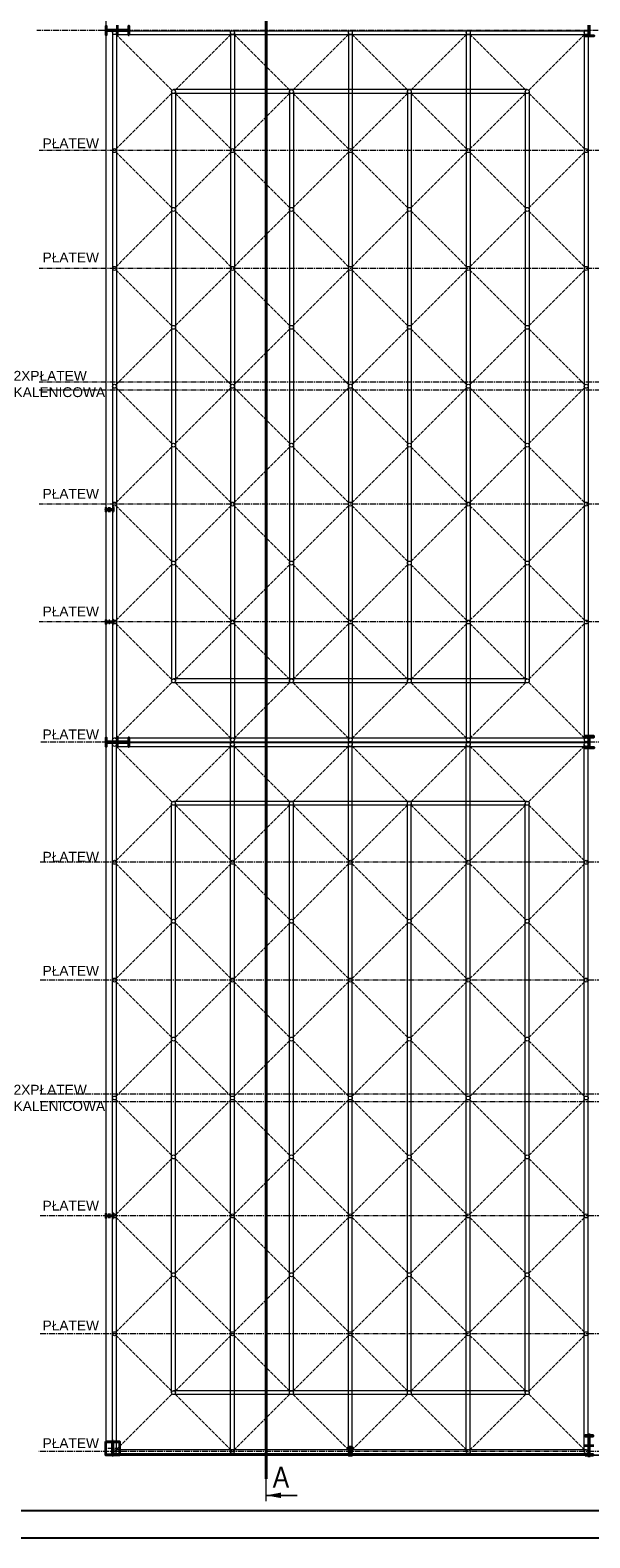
# Model space of a CAD drawing. Header units: millimetres. Extents: x -4725611 to 4745838, y -5478268 to 5501141.
# Tile 4 of 26: x 32282 to 33706, y -11276 to -7439. Entities that reach past the tile are written whole.
import ezdxf

# ---------------------------------------------------------------- set-up
doc = ezdxf.new("R2010")
doc.units = ezdxf.units.MM
doc.linetypes.add('ACAD_ISO02W100', pattern=[15, 12, -3])
doc.linetypes.add('CENTER2', pattern=[28.575, 19.05, -3.175, 3.175, -3.175])
for name, color, linetype, lineweight in [('_kh_elementy istniejące', 253, 'Continuous', 15), ('e-cad_cienkie', 80, 'Continuous', 13), ('e-cad_kontur', 2, 'Continuous', 35), ('e-cad_opisy', 7, 'Continuous', 13), ('e-cad_osie', 6, 'CENTER2', 9), ('e-cad_wypelnienia', 254, 'Continuous', 5), ('K- OPISY', 40, 'Continuous', 20), ('K-WIDOK', 140, 'Continuous', 15)]:
    doc.layers.add(name, color=color, linetype=linetype, lineweight=lineweight)
doc.styles.add('Arial', font='arial.ttf')
doc.styles.get("Standard").update_dxf_attribs({"font": 'arial.ttf'})
pattern_1 = [(135, (34496.65385, -24948.06253), (-0.1796051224, -0.1796051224), [])]

msp = doc.modelspace()

# ---------------------------------------------------------------- hatches: boundary and pattern name
at = {"layer": 'e-cad_kontur', "ltscale": 0.8}
h = msp.add_hatch(dxfattribs=at)
h.set_pattern_fill('ANSI31', color=256, scale=0.08, angle=90, style=0)
h.set_pattern_definition([(135, (34496.65385, -23150.56253), (-0.1796051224, -0.1796051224), [])])
edge = h.paths.add_edge_path()
edge.add_line((32493.78, -8664.22), (32493.78, -8654.22))
edge.add_line((32493.78, -8654.22), (32492.93, -8654.22))
edge.add_line((32492.93, -8654.22), (32492.93, -8657.74))
edge.add_arc((32491.73, -8657.74), 1.2, 270, 360, ccw=False)
edge.add_line((32491.73, -8658.94), (32475.83, -8658.94))
edge.add_arc((32475.83, -8657.74), 1.2, 180, 270, ccw=False)
edge.add_line((32474.63, -8657.74), (32474.63, -8654.22))
edge.add_line((32474.63, -8654.22), (32473.78, -8654.22))
edge.add_line((32473.78, -8654.22), (32473.78, -8664.22))
edge.add_line((32473.78, -8664.22), (32474.63, -8664.22))
edge.add_line((32474.63, -8664.22), (32474.63, -8660.7))
edge.add_arc((32475.83, -8660.7), 1.2, 90, 180, ccw=False)
edge.add_line((32475.83, -8659.5), (32491.73, -8659.5))
edge.add_arc((32491.73, -8660.7), 1.2, 360, 450, ccw=False)
edge.add_line((32492.93, -8660.7), (32492.93, -8664.22))
edge.add_line((32492.93, -8664.22), (32493.78, -8664.22))
h = msp.add_hatch(dxfattribs=at)
h.set_pattern_fill('ANSI31', color=256, scale=0.08, angle=90, style=0)
h.set_pattern_definition(pattern_1)
edge = h.paths.add_edge_path()
edge.add_line((32493.78, -10461.72), (32493.78, -10451.72))
edge.add_line((32493.78, -10451.72), (32492.93, -10451.72))
edge.add_line((32492.93, -10451.72), (32492.93, -10455.24))
edge.add_arc((32491.73, -10455.24), 1.2, 270, 360, ccw=False)
edge.add_line((32491.73, -10456.44), (32475.83, -10456.44))
edge.add_arc((32475.83, -10455.24), 1.2, 180, 270, ccw=False)
edge.add_line((32474.63, -10455.24), (32474.63, -10451.72))
edge.add_line((32474.63, -10451.72), (32473.78, -10451.72))
edge.add_line((32473.78, -10451.72), (32473.78, -10461.72))
edge.add_line((32473.78, -10461.72), (32474.63, -10461.72))
edge.add_line((32474.63, -10461.72), (32474.63, -10458.2))
edge.add_arc((32475.83, -10458.2), 1.2, 90, 180, ccw=False)
edge.add_line((32475.83, -10457), (32491.73, -10457))
edge.add_arc((32491.73, -10458.2), 1.2, 360, 450, ccw=False)
edge.add_line((32492.93, -10458.2), (32492.93, -10461.72))
edge.add_line((32492.93, -10461.72), (32493.78, -10461.72))
h = msp.add_hatch(dxfattribs=at)
h.set_pattern_fill('ANSI31', color=256, scale=0.08, angle=180, style=0)
h.set_pattern_definition([(225, (47587.62428, -3597.6082), (0.1796051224, -0.1796051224), [])])
edge = h.paths.add_edge_path()
edge.add_line((33101.28, -11065.88), (33091.28, -11065.88))
edge.add_line((33091.28, -11065.88), (33091.28, -11065.03))
edge.add_line((33091.28, -11065.03), (33094.8, -11065.03))
edge.add_arc((33094.8, -11063.83), 1.2, -90, 0)
edge.add_line((33096, -11063.83), (33096, -11047.93))
edge.add_arc((33094.8, -11047.93), 1.2, 0, 90)
edge.add_line((33094.8, -11046.73), (33091.28, -11046.73))
edge.add_line((33091.28, -11046.73), (33091.28, -11045.88))
edge.add_line((33091.28, -11045.88), (33101.28, -11045.88))
edge.add_line((33101.28, -11045.88), (33101.28, -11046.73))
edge.add_line((33101.28, -11046.73), (33097.76, -11046.73))
edge.add_arc((33097.76, -11047.93), 1.2, 90, 180)
edge.add_line((33096.56, -11047.93), (33096.56, -11063.83))
edge.add_arc((33097.76, -11063.83), 1.2, -180, -90)
edge.add_line((33097.76, -11065.03), (33101.28, -11065.03))
edge.add_line((33101.28, -11065.03), (33101.28, -11065.88))
at = {"layer": 'e-cad_opisy'}
h = msp.add_hatch(color=256, dxfattribs=at)
h.paths.add_polyline_path([(32920.14, -11175.19), (32920.14, -11168.15), (32882.16, -11168.15)])
h.paths.add_polyline_path([(32920.14, -11168.15), (32920.14, -11161.11), (32882.16, -11168.15)])
at = {"layer": 'e-cad_wypelnienia', "ltscale": 0.8, "true_color": 0xdf343a}
h = msp.add_hatch(dxfattribs=at)
h.set_pattern_fill('ANSI31', color=242, scale=0.08, angle=90, style=0)
h.set_pattern_definition([(135, (34496.65385, -23436.39261), (-0.1796051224, -0.1796051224), [])])
edge = h.paths.add_edge_path()
edge.add_line((32493.78, -8950.05), (32493.78, -8940.05))
edge.add_line((32493.78, -8940.05), (32492.93, -8940.05))
edge.add_line((32492.93, -8940.05), (32492.93, -8943.57))
edge.add_arc((32491.73, -8943.57), 1.2, 270, 360, ccw=False)
edge.add_line((32491.73, -8944.77), (32475.83, -8944.77))
edge.add_arc((32475.83, -8943.57), 1.2, 180, 270, ccw=False)
edge.add_line((32474.63, -8943.57), (32474.63, -8940.05))
edge.add_line((32474.63, -8940.05), (32473.78, -8940.05))
edge.add_line((32473.78, -8940.05), (32473.78, -8950.05))
edge.add_line((32473.78, -8950.05), (32474.63, -8950.05))
edge.add_line((32474.63, -8950.05), (32474.63, -8946.53))
edge.add_arc((32475.83, -8946.53), 1.2, 90, 180, ccw=False)
edge.add_line((32475.83, -8945.33), (32491.73, -8945.33))
edge.add_arc((32491.73, -8946.53), 1.2, 360, 450, ccw=False)
edge.add_line((32492.93, -8946.53), (32492.93, -8950.05))
edge.add_line((32492.93, -8950.05), (32493.78, -8950.05))
at = {"layer": 'e-cad_wypelnienia', "ltscale": 0.8}
h = msp.add_hatch(dxfattribs=at)
h.set_pattern_fill('ANSI31', color=256, scale=3)
h.set_pattern_definition([(45, (0, -8779.463), (-6.735192, 6.735192), [])])
h.paths.add_polyline_path([(41046.28, -10036.72), (39833.78, -10036.72), (39833.78, -10061.72), (41046.28, -10061.72)])
h.paths.add_polyline_path([(41063.78, -10036.72), (41046.28, -10036.72), (41046.28, -10061.72), (41063.78, -10061.72)])
h.paths.add_polyline_path([(39833.78, -10036.72), (39676.28, -10036.72), (39676.28, -10061.72), (39833.78, -10061.72)])
h.paths.add_polyline_path([(39376.28, -10036.72), (38618.78, -10036.72), (38618.78, -10061.72), (39376.28, -10061.72)])
h.paths.add_polyline_path([(38618.78, -10036.72), (38461.28, -10036.72), (38461.28, -10061.72), (38618.78, -10061.72)])
h.paths.add_polyline_path([(38161.28, -10036.72), (37403.78, -10036.72), (37403.78, -10061.72), (38161.28, -10061.72)])
h.paths.add_polyline_path([(37185.26, -10176.08), (37185.26, -10116.35), (37144.04, -10116.35), (37144.04, -10176.08)], flags=9)
h.paths.add_polyline_path([(35557.18, -11015.77), (35690.73, -11015.77), (35690.73, -10922.7), (35557.18, -10922.7)], flags=9)
h.paths.add_polyline_path([(34338.89, -11015.77), (34472.44, -11015.77), (34472.44, -10922.7), (34338.89, -10922.7)], flags=9)
h.paths.add_polyline_path([(33125.84, -11015.77), (33259.38, -11015.77), (33259.38, -10922.7), (33125.84, -10922.7)], flags=9)
h.paths.add_polyline_path([(36223.72, -10984.62), (36357.27, -10984.62), (36357.27, -10891.55), (36223.72, -10891.55)], flags=9)
h.paths.add_polyline_path([(35976.91, -10984.62), (36110.46, -10984.62), (36110.46, -10891.55), (35976.91, -10891.55)], flags=9)
h.paths.add_polyline_path([(34948.46, -10984.03), (35082.01, -10984.03), (35082.01, -10890.96), (34948.46, -10890.96)], flags=9)
h.paths.add_polyline_path([(33733.46, -10983.42), (33867.01, -10983.42), (33867.01, -10890.35), (33733.46, -10890.35)], flags=9)
h.paths.add_polyline_path([(32525.34, -10416.25), (32658.88, -10416.25), (32658.88, -10323.19), (32525.34, -10323.19)], flags=9)
h.paths.add_polyline_path([(32525.34, -10983.42), (32658.88, -10983.42), (32658.88, -10890.35), (32525.34, -10890.35)], flags=9)
at = {"layer": 'e-cad_wypelnienia', "ltscale": 0.8, "true_color": 0xdf343a}
h = msp.add_hatch(dxfattribs=at)
h.set_pattern_fill('ANSI31', color=242, scale=0.08, angle=90, style=0)
h.set_pattern_definition(pattern_1)
edge = h.paths.add_edge_path()
edge.add_line((32493.78, -10461.72), (32493.78, -10451.72))
edge.add_line((32493.78, -10451.72), (32492.93, -10451.72))
edge.add_line((32492.93, -10451.72), (32492.93, -10455.24))
edge.add_arc((32491.73, -10455.24), 1.2, 270, 360, ccw=False)
edge.add_line((32491.73, -10456.44), (32475.83, -10456.44))
edge.add_arc((32475.83, -10455.24), 1.2, 180, 270, ccw=False)
edge.add_line((32474.63, -10455.24), (32474.63, -10451.72))
edge.add_line((32474.63, -10451.72), (32473.78, -10451.72))
edge.add_line((32473.78, -10451.72), (32473.78, -10461.72))
edge.add_line((32473.78, -10461.72), (32474.63, -10461.72))
edge.add_line((32474.63, -10461.72), (32474.63, -10458.2))
edge.add_arc((32475.83, -10458.2), 1.2, 90, 180, ccw=False)
edge.add_line((32475.83, -10457), (32491.73, -10457))
edge.add_arc((32491.73, -10458.2), 1.2, 360, 450, ccw=False)
edge.add_line((32492.93, -10458.2), (32492.93, -10461.72))
edge.add_line((32492.93, -10461.72), (32493.78, -10461.72))
h = msp.add_hatch(dxfattribs=at)
h.set_pattern_fill('ANSI31', color=242, scale=0.08, angle=180, style=0)
h.set_pattern_definition([(225, (47587.62428, -9043.00573), (0.1796051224, -0.1796051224), [])])
edge = h.paths.add_edge_path()
edge.add_line((33101.28, -11045.88), (33091.28, -11045.88))
edge.add_line((33091.28, -11045.88), (33091.28, -11046.73))
edge.add_line((33091.28, -11046.73), (33094.8, -11046.73))
edge.add_arc((33094.8, -11047.93), 1.2, 360, 450, ccw=False)
edge.add_line((33096, -11047.93), (33096, -11063.83))
edge.add_arc((33094.8, -11063.83), 1.2, 270, 360, ccw=False)
edge.add_line((33094.8, -11065.03), (33091.28, -11065.03))
edge.add_line((33091.28, -11065.03), (33091.28, -11065.88))
edge.add_line((33091.28, -11065.88), (33101.28, -11065.88))
edge.add_line((33101.28, -11065.88), (33101.28, -11065.03))
edge.add_line((33101.28, -11065.03), (33097.76, -11065.03))
edge.add_arc((33097.76, -11063.83), 1.2, 180, 270, ccw=False)
edge.add_line((33096.56, -11063.83), (33096.56, -11047.93))
edge.add_arc((33097.76, -11047.93), 1.2, 450, 540, ccw=False)
edge.add_line((33097.76, -11046.73), (33101.28, -11046.73))
edge.add_line((33101.28, -11046.73), (33101.28, -11045.88))

# ---------------------------------------------------------------- linework, layer by layer
at = {"layer": '_kh_elementy istniejące', "lineweight": 40}
msp.add_lwpolyline([(32882.16, -5545.85), (32882.16, -11126.05)], dxfattribs=at)
at = {"layer": 'Defpoints', "ltscale": 0.8}
for points in [[(30315.91, -11276.3), (47815.91, -11276.3), (47815.91, -5336.3), (30315.91, -5336.3)], [(30615.91, -11206.3), (47745.91, -11206.3), (47745.91, -5406.3), (30615.91, -5406.3)]]:
    msp.add_lwpolyline(points, close=True, dxfattribs=at)
at = {"layer": 'e-cad_cienkie', "color": 242, "ltscale": 0.8, "true_color": 0xdf343a}
for points in [[(32491.28, -7445.05), (32491.28, -9245.05)], [(32496.28, -7440.05), (33696.28, -7440.05)], [(32501.28, -7445.05), (32501.28, -9245.05)], [(32791.28, -7445.05), (32791.28, -9245.05)], [(32801.28, -7445.05), (32801.28, -9245.05)], [(33091.28, -7445.05), (33091.28, -9245.05)], [(33101.28, -7445.05), (33101.28, -9245.05)], [(33391.28, -7445.05), (33391.28, -9245.05)], [(33401.28, -7445.05), (33401.28, -9245.05)], [(33691.28, -7445.05), (33691.28, -9245.05)], [(33701.28, -7445.05), (33701.28, -9245.05)], [(32501.28, -7450.05), (33696.28, -7450.05)], [(32496.28, -9240.05), (33696.28, -9240.05)], [(32491.28, -11056.72), (32491.28, -9256.72)], [(32496.28, -9250.05), (33696.28, -9250.05)], [(32496.28, -9251.72), (33696.28, -9251.72)], [(32501.28, -11056.72), (32501.28, -9256.72)], [(32501.28, -9261.72), (33696.28, -9261.72)], [(32791.28, -11056.72), (32791.28, -9256.72)], [(32801.28, -11056.72), (32801.28, -9256.72)], [(33091.28, -11056.72), (33091.28, -9256.72)], [(33101.28, -11056.72), (33101.28, -9256.72)], [(33391.28, -11056.72), (33391.28, -9256.72)], [(33401.28, -11056.72), (33401.28, -9256.72)], [(33691.28, -11056.72), (33691.28, -9256.72)], [(33701.28, -11056.72), (33701.28, -9256.72)], [(32501.28, -11051.72), (33696.28, -11051.72)], [(32496.28, -11061.72), (33696.28, -11061.72)]]:
    msp.add_lwpolyline(points, dxfattribs=at)
for centre in [(32496.28, -7445.05), (32796.28, -7445.05), (33096.28, -7445.05), (33396.28, -7445.05), (33696.28, -7445.05), (32496.28, -7745.05), (32796.28, -7745.05), (33096.28, -7745.05), (33396.28, -7745.05), (33696.28, -7745.05), (32496.28, -8045.05), (32796.28, -8045.05), (33096.28, -8045.05), (33396.28, -8045.05), (33696.28, -8045.05), (32496.28, -8345.05), (32796.28, -8345.05), (33096.28, -8345.05), (33396.28, -8345.05), (33696.28, -8345.05), (32496.28, -8645.05), (32796.28, -8645.05), (33096.28, -8645.05), (33396.28, -8645.05), (33696.28, -8645.05), (32496.28, -8945.05), (32796.28, -8945.05), (33096.28, -8945.05), (33396.28, -8945.05), (33696.28, -8945.05), (32496.28, -9245.05), (32796.28, -9245.05), (32796.28, -9245.05), (33096.28, -9245.05), (33096.28, -9245.05), (33396.28, -9245.05), (33396.28, -9245.05), (33696.28, -9245.05), (33696.28, -9245.05), (32496.28, -9256.72), (32796.28, -9256.72), (33096.28, -9256.72), (33396.28, -9256.72), (33696.28, -9256.72), (32496.28, -9556.72), (32796.28, -9556.72), (33096.28, -9556.72), (33396.28, -9556.72), (33696.28, -9556.72), (32496.28, -9856.72), (32796.28, -9856.72), (33096.28, -9856.72), (33396.28, -9856.72), (33696.28, -9856.72), (32496.28, -10156.72), (32796.28, -10156.72), (33096.28, -10156.72), (33396.28, -10156.72), (33696.28, -10156.72), (32496.28, -10456.72), (32796.28, -10456.72), (33096.28, -10456.72), (33396.28, -10456.72), (33696.28, -10456.72), (32496.28, -10756.72), (32796.28, -10756.72), (33096.28, -10756.72), (33396.28, -10756.72), (33696.28, -10756.72), (32496.28, -11056.72), (32796.28, -11056.72), (33096.28, -11056.72), (33396.28, -11056.72), (33696.28, -11056.72)]:
    msp.add_circle(centre, 5, dxfattribs=at)
at = {"layer": 'e-cad_kontur', "ltscale": 0.8}
for points in [[(32533.78, -7450.21), (32533.78, -7428.21), (32531.88, -7428.21), (32531.88, -7436.21, -0.4142136), (32529.48, -7438.61), (32478.08, -7438.61, -0.4142136), (32475.68, -7436.21), (32475.68, -7428.21), (32473.78, -7428.21), (32473.78, -7450.21), (32475.68, -7450.21), (32475.68, -7442.21, -0.4142136), (32478.08, -7439.81), (32529.48, -7439.81, -0.4142136), (32531.88, -7442.21), (32531.88, -7450.21), (32533.78, -7450.21)], [(32493.78, -8664.22), (32493.78, -8654.22), (32492.93, -8654.22), (32492.93, -8657.74, -0.4142136), (32491.73, -8658.94), (32475.83, -8658.94, -0.4142136), (32474.63, -8657.74), (32474.63, -8654.22), (32473.78, -8654.22), (32473.78, -8664.22), (32474.63, -8664.22), (32474.63, -8660.7, -0.4142136), (32475.83, -8659.5), (32491.73, -8659.5, -0.4142136), (32492.93, -8660.7), (32492.93, -8664.22), (32493.78, -8664.22)], [(32493.78, -8950.05), (32493.78, -8940.05), (32492.93, -8940.05), (32492.93, -8943.57, -0.4142136), (32491.73, -8944.77), (32475.83, -8944.77, -0.4142136), (32474.63, -8943.57), (32474.63, -8940.05), (32473.78, -8940.05), (32473.78, -8950.05), (32474.63, -8950.05), (32474.63, -8946.53, -0.4142136), (32475.83, -8945.33), (32491.73, -8945.33, -0.4142136), (32492.93, -8946.53), (32492.93, -8950.05), (32493.78, -8950.05)], [(32533.78, -9261.88), (32533.78, -9239.88), (32531.88, -9239.88), (32531.88, -9247.88, -0.4142136), (32529.48, -9250.28), (32478.08, -9250.28, -0.4142136), (32475.68, -9247.88), (32475.68, -9239.88), (32473.78, -9239.88), (32473.78, -9261.88), (32475.68, -9261.88), (32475.68, -9253.88, -0.4142136), (32478.08, -9251.48), (32529.48, -9251.48, -0.4142136), (32531.88, -9253.88), (32531.88, -9261.88), (32533.78, -9261.88)], [(32493.78, -10461.72), (32493.78, -10451.72), (32492.93, -10451.72), (32492.93, -10455.24, -0.4142136), (32491.73, -10456.44), (32475.83, -10456.44, -0.4142136), (32474.63, -10455.24), (32474.63, -10451.72), (32473.78, -10451.72), (32473.78, -10461.72), (32474.63, -10461.72), (32474.63, -10458.2, -0.4142136), (32475.83, -10457), (32491.73, -10457, -0.4142136), (32492.93, -10458.2), (32492.93, -10461.72), (32493.78, -10461.72)], [(32493.78, -10461.72), (32493.78, -10451.72), (32492.93, -10451.72), (32492.93, -10455.24, -0.4142136), (32491.73, -10456.44), (32475.83, -10456.44, -0.4142136), (32474.63, -10455.24), (32474.63, -10451.72), (32473.78, -10451.72), (32473.78, -10461.72), (32474.63, -10461.72), (32474.63, -10458.2, -0.4142136), (32475.83, -10457), (32491.73, -10457, -0.4142136), (32492.93, -10458.2), (32492.93, -10461.72), (32493.78, -10461.72)], [(32473.78, -11030.88), (32508.78, -11030.88), (32508.78, -11032.48), (32493.89, -11032.48, 0.4142136), (32491.79, -11034.58), (32491.79, -11062.18, 0.4142136), (32493.89, -11064.28), (32508.78, -11064.28), (32508.78, -11065.88), (32473.78, -11065.88), (32473.78, -11064.28), (32488.67, -11064.28, 0.4142136), (32490.77, -11062.18), (32490.77, -11034.58, 0.4142136), (32488.67, -11032.48), (32473.78, -11032.48), (32473.78, -11030.88)], [(33101.28, -11045.88), (33091.28, -11045.88), (33091.28, -11046.73), (33094.8, -11046.73, -0.4142136), (33096, -11047.93), (33096, -11063.83, -0.4142136), (33094.8, -11065.03), (33091.28, -11065.03), (33091.28, -11065.88), (33101.28, -11065.88), (33101.28, -11065.03), (33097.76, -11065.03, -0.4142136), (33096.56, -11063.83), (33096.56, -11047.93, -0.4142136), (33097.76, -11046.73), (33101.28, -11046.73), (33101.28, -11045.88)], [(33101.28, -11065.88), (33091.28, -11065.88), (33091.28, -11065.03), (33094.8, -11065.03, 0.4142136), (33096, -11063.83), (33096, -11047.93, 0.4142136), (33094.8, -11046.73), (33091.28, -11046.73), (33091.28, -11045.88), (33101.28, -11045.88), (33101.28, -11046.73), (33097.76, -11046.73, 0.4142136), (33096.56, -11047.93), (33096.56, -11063.83, 0.4142136), (33097.76, -11065.03), (33101.28, -11065.03), (33101.28, -11065.88)], [(33693.78, -11065.88), (33713.78, -11065.88), (33713.78, -11064.28), (33706.39, -11064.28, -0.4142136), (33704.29, -11062.18), (33704.29, -11019.58, -0.4142136), (33706.39, -11017.48), (33713.78, -11017.48), (33713.78, -11015.88), (33693.78, -11015.88), (33693.78, -11017.48), (33701.17, -11017.48, -0.4142136), (33703.27, -11019.58), (33703.27, -11062.18, -0.4142136), (33701.17, -11064.28), (33693.78, -11064.28), (33693.78, -11065.88)]]:
    msp.add_lwpolyline(points, format="xyb", dxfattribs=at)
for points in [[(32503.78, -7452.41), (32503.78, -7426.01)], [(33702.78, -7451.91), (33702.78, -7425.91)], [(33704.78, -7451.91), (33704.78, -7425.91)], [(33704.78, -7451.91), (33715.78, -7451.91), (33715.78, -7453.91), (33691.78, -7453.91), (33691.78, -7451.91), (33702.78, -7451.91)], [(32495.78, -8659.22), (32471.78, -8659.22)], [(32483.78, -8665.22), (32483.78, -8653.22)], [(32503.78, -9264.08), (32503.78, -9237.68)], [(33704.78, -9237.88), (33715.78, -9237.88), (33715.78, -9235.88), (33691.78, -9235.88), (33691.78, -9237.88), (33702.78, -9237.88)], [(33702.78, -9263.88), (33702.78, -9237.88)], [(33704.78, -9263.88), (33704.78, -9237.88)], [(33704.78, -9263.88), (33715.78, -9263.88), (33715.78, -9265.88), (33691.78, -9265.88), (33691.78, -9263.88), (33702.78, -9263.88)], [(32495.78, -10456.72), (32471.78, -10456.72)], [(32483.78, -10462.72), (32483.78, -10450.72)], [(33703.78, -11070.88), (33703.78, -11010.88)], [(33096.28, -11067.88), (33096.28, -11043.88)], [(33691.78, -11040.88), (33715.78, -11040.88)], [(33102.28, -11055.88), (33090.28, -11055.88)]]:
    msp.add_lwpolyline(points, dxfattribs=at)
msp.add_lwpolyline([(32473.78, -11030.88), (32508.78, -11030.88), (32508.78, -11065.88), (32473.78, -11065.88)], close=True, dxfattribs=at)
at = {"layer": 'e-cad_opisy'}
for p, q in [((32882.16, -11183.35), (32882.16, -11097.4)), ((32961.14, -11168.15), (32882.16, -11168.15)), ((32882.16, -11168.15), (32961.14, -11168.15))]:
    msp.add_line(p, q, dxfattribs=at)
at = {"layer": 'e-cad_osie', "color": 2, "ltscale": 0.8}
for points in [[(44997.12, -7439.21), (32298.99, -7439.21)], [(45003.12, -7745.05), (32304.99, -7745.05)], [(45003.12, -8045.05), (32304.99, -8045.05)], [(45003.12, -8335.05), (32304.99, -8335.05)], [(45003.12, -8355.05), (32304.99, -8355.05)], [(45003.12, -8645.05), (32304.99, -8645.05)], [(45003.12, -8945.05), (32304.99, -8945.05)], [(45011.51, -9250.88), (32306.8, -9250.88)], [(45009.7, -9556.72), (32304.99, -9556.72)], [(45009.7, -9856.72), (32304.99, -9856.72)], [(45009.7, -10146.72), (32304.99, -10146.72)], [(45009.7, -10166.72), (32304.99, -10166.72)], [(45009.7, -10456.72), (32304.99, -10456.72)], [(45009.7, -10756.72), (32304.99, -10756.72)], [(45009.7, -11056.72), (32303.68, -11056.72)]]:
    msp.add_lwpolyline(points, dxfattribs=at)
at = {"layer": 'e-cad_osie', "ltscale": 0.8}
for points in [[(32539.78, -7439.21), (32467.78, -7439.21)], [(32503.78, -7452.41), (32503.78, -7426.01)], [(32483.78, -8951.05), (32483.78, -8939.05)], [(32495.78, -8945.05), (32471.78, -8945.05)], [(32503.78, -9264.08), (32503.78, -9237.68)], [(32539.78, -9250.88), (32467.78, -9250.88)], [(32495.78, -10456.72), (32471.78, -10456.72)], [(32483.78, -10462.72), (32483.78, -10450.72)], [(33703.78, -11070.88), (33703.78, -11010.88)], [(32479.28, -11048.38), (32503.28, -11048.38)], [(32491.28, -11025.88), (32491.28, -11070.88)], [(33096.28, -11043.88), (33096.28, -11067.88)], [(33691.78, -11040.88), (33715.78, -11040.88)], [(33102.28, -11055.88), (33090.28, -11055.88)]]:
    msp.add_lwpolyline(points, dxfattribs=at)
at = {"layer": 'e-cad_wypelnienia', "color": 8, "ltscale": 0.8}
for points in [[(32533.78, -7450.21), (32533.78, -7428.21), (32531.88, -7428.21), (32531.88, -7436.21, -0.4142136), (32529.48, -7438.61), (32478.08, -7438.61, -0.4142136), (32475.68, -7436.21), (32475.68, -7428.21), (32473.78, -7428.21), (32473.78, -7450.21), (32475.68, -7450.21), (32475.68, -7442.21, -0.4142136), (32478.08, -7439.81), (32529.48, -7439.81, -0.4142136), (32531.88, -7442.21), (32531.88, -7450.21), (32533.78, -7450.21)], [(32533.78, -9261.88), (32533.78, -9239.88), (32531.88, -9239.88), (32531.88, -9247.88, -0.4142136), (32529.48, -9250.28), (32478.08, -9250.28, -0.4142136), (32475.68, -9247.88), (32475.68, -9239.88), (32473.78, -9239.88), (32473.78, -9261.88), (32475.68, -9261.88), (32475.68, -9253.88, -0.4142136), (32478.08, -9251.48), (32529.48, -9251.48, -0.4142136), (32531.88, -9253.88), (32531.88, -9261.88), (32533.78, -9261.88)], [(32473.78, -11030.88), (32508.78, -11030.88), (32508.78, -11032.48), (32493.89, -11032.48, 0.4142136), (32491.79, -11034.58), (32491.79, -11062.18, 0.4142136), (32493.89, -11064.28), (32508.78, -11064.28), (32508.78, -11065.88), (32473.78, -11065.88), (32473.78, -11064.28), (32488.67, -11064.28, 0.4142136), (32490.77, -11062.18), (32490.77, -11034.58, 0.4142136), (32488.67, -11032.48), (32473.78, -11032.48), (32473.78, -11030.88)], [(33693.78, -11065.88), (33713.78, -11065.88), (33713.78, -11064.28), (33706.39, -11064.28, -0.4142136), (33704.29, -11062.18), (33704.29, -11019.58, -0.4142136), (33706.39, -11017.48), (33713.78, -11017.48), (33713.78, -11015.88), (33693.78, -11015.88), (33693.78, -11017.48), (33701.17, -11017.48, -0.4142136), (33703.27, -11019.58), (33703.27, -11062.18, -0.4142136), (33701.17, -11064.28), (33693.78, -11064.28), (33693.78, -11065.88)]]:
    msp.add_lwpolyline(points, format="xyb", dxfattribs=at)
for points in [[(33702.78, -7451.91), (33702.78, -7425.91)], [(33704.78, -7451.91), (33704.78, -7425.91)], [(33704.78, -7451.91), (33715.78, -7451.91), (33715.78, -7453.91), (33691.78, -7453.91), (33691.78, -7451.91), (33702.78, -7451.91)], [(33704.78, -9237.88), (33715.78, -9237.88), (33715.78, -9235.88), (33691.78, -9235.88), (33691.78, -9237.88), (33702.78, -9237.88)], [(33702.78, -9263.88), (33702.78, -9237.88)], [(33704.78, -9263.88), (33704.78, -9237.88)], [(33704.78, -9263.88), (33715.78, -9263.88), (33715.78, -9265.88), (33691.78, -9265.88), (33691.78, -9263.88), (33702.78, -9263.88)]]:
    msp.add_lwpolyline(points, dxfattribs=at)
at = {"layer": 'e-cad_wypelnienia', "color": 8, "linetype": 'ACAD_ISO02W100', "ltscale": 0.8}
for points in [[(32499.81, -7448.58), (32642.74, -7591.51)], [(32792.74, -7448.58), (32649.81, -7591.51)], [(32799.81, -7448.58), (32942.74, -7591.51)], [(33092.74, -7448.58), (32949.81, -7591.51)], [(33099.81, -7448.58), (33242.74, -7591.51)], [(33392.74, -7448.58), (33249.81, -7591.51)], [(33399.81, -7448.58), (33542.74, -7591.51)], [(33692.74, -7448.58), (33549.81, -7591.51)], [(32499.81, -7741.51), (32642.74, -7598.58)], [(32792.74, -7741.51), (32649.81, -7598.58)], [(32799.81, -7741.51), (32942.74, -7598.58)], [(33092.74, -7741.51), (32949.81, -7598.58)], [(33099.81, -7741.51), (33242.74, -7598.58)], [(33392.74, -7741.51), (33249.81, -7598.58)], [(33399.81, -7741.51), (33542.74, -7598.58)], [(33692.74, -7741.51), (33549.81, -7598.58)], [(32499.81, -7748.58), (32642.74, -7891.51)], [(32792.74, -7748.58), (32649.81, -7891.51)], [(32799.81, -7748.58), (32942.74, -7891.51)], [(33092.74, -7748.58), (32949.81, -7891.51)], [(33099.81, -7748.58), (33242.74, -7891.51)], [(33392.74, -7748.58), (33249.81, -7891.51)], [(33542.74, -7891.51), (33399.81, -7748.58)], [(33549.81, -7891.51), (33692.74, -7748.58)], [(32499.81, -8041.51), (32642.74, -7898.58)], [(32792.74, -8041.51), (32649.81, -7898.58)], [(32799.81, -8041.51), (32942.74, -7898.58)], [(33092.74, -8041.51), (32949.81, -7898.58)], [(33099.81, -8041.51), (33242.74, -7898.58)], [(33392.74, -8041.51), (33249.81, -7898.58)], [(33542.74, -7898.58), (33399.81, -8041.51)], [(33549.81, -7898.58), (33692.74, -8041.51)], [(32499.81, -8048.58), (32642.74, -8191.51)], [(32792.74, -8048.58), (32649.81, -8191.51)], [(32799.81, -8048.58), (32942.74, -8191.51)], [(33092.74, -8048.58), (32949.81, -8191.51)], [(33099.81, -8048.58), (33242.74, -8191.51)], [(33392.74, -8048.58), (33249.81, -8191.51)], [(33399.81, -8048.58), (33542.74, -8191.51)], [(33692.74, -8048.58), (33549.81, -8191.51)], [(32499.81, -8341.51), (32642.74, -8198.58)], [(32792.74, -8341.51), (32649.81, -8198.58)], [(32799.81, -8341.51), (32942.74, -8198.58)], [(33092.74, -8341.51), (32949.81, -8198.58)], [(33099.81, -8341.51), (33242.74, -8198.58)], [(33392.74, -8341.51), (33249.81, -8198.58)], [(33399.81, -8341.51), (33542.74, -8198.58)], [(33692.74, -8341.51), (33549.81, -8198.58)], [(32499.81, -8348.58), (32642.74, -8491.51)], [(32792.74, -8348.58), (32649.81, -8491.51)], [(32799.81, -8348.58), (32942.74, -8491.51)], [(33092.74, -8348.58), (32949.81, -8491.51)], [(33099.81, -8348.58), (33242.74, -8491.51)], [(33392.74, -8348.58), (33249.81, -8491.51)], [(33542.74, -8491.51), (33399.81, -8348.58)], [(33549.81, -8491.51), (33692.74, -8348.58)], [(32499.81, -8641.51), (32642.74, -8498.58)], [(32792.74, -8641.51), (32649.81, -8498.58)], [(32799.81, -8641.51), (32942.74, -8498.58)], [(33092.74, -8641.51), (32949.81, -8498.58)], [(33099.81, -8641.51), (33242.74, -8498.58)], [(33392.74, -8641.51), (33249.81, -8498.58)], [(33542.74, -8498.58), (33399.81, -8641.51)], [(33549.81, -8498.58), (33692.74, -8641.51)], [(32499.81, -8648.58), (32642.74, -8791.51)], [(32792.74, -8648.58), (32649.81, -8791.51)], [(32799.81, -8648.58), (32942.74, -8791.51)], [(33092.74, -8648.58), (32949.81, -8791.51)], [(33099.81, -8648.58), (33242.74, -8791.51)], [(33392.74, -8648.58), (33249.81, -8791.51)], [(33399.81, -8648.58), (33542.74, -8791.51)], [(33692.74, -8648.58), (33549.81, -8791.51)], [(32499.81, -8941.51), (32642.74, -8798.58)], [(32792.74, -8941.51), (32649.81, -8798.58)], [(32799.81, -8941.51), (32942.74, -8798.58)], [(33092.74, -8941.51), (32949.81, -8798.58)], [(33099.81, -8941.51), (33242.74, -8798.58)], [(33392.74, -8941.51), (33249.81, -8798.58)], [(33399.81, -8941.51), (33542.74, -8798.58)], [(33692.74, -8941.51), (33549.81, -8798.58)], [(32499.81, -8948.58), (32642.74, -9091.51)], [(32792.74, -8948.58), (32649.81, -9091.51)], [(32799.81, -8948.58), (32942.74, -9091.51)], [(33092.74, -8948.58), (32949.81, -9091.51)], [(33099.81, -8948.58), (33242.74, -9091.51)], [(33392.74, -8948.58), (33249.81, -9091.51)], [(33542.74, -9091.51), (33399.81, -8948.58)], [(33549.81, -9091.51), (33692.74, -8948.58)], [(32499.81, -9241.51), (32642.74, -9098.58)], [(32792.74, -9241.51), (32649.81, -9098.58)], [(32799.81, -9241.51), (32942.74, -9098.58)], [(33092.74, -9241.51), (32949.81, -9098.58)], [(33099.81, -9241.51), (33242.74, -9098.58)], [(33392.74, -9241.51), (33249.81, -9098.58)], [(33399.81, -9241.51), (33542.74, -9098.58)], [(33549.81, -9098.58), (33692.74, -9241.51)], [(32499.81, -9260.25), (32642.74, -9403.18)], [(32792.74, -9260.25), (32649.81, -9403.18)], [(32799.81, -9260.25), (32942.74, -9403.18)], [(33092.74, -9260.25), (32949.81, -9403.18)], [(33099.81, -9260.25), (33242.74, -9403.18)], [(33392.74, -9260.25), (33249.81, -9403.18)], [(33399.81, -9260.25), (33542.74, -9403.18)], [(33549.81, -9403.18), (33692.74, -9260.25)], [(32499.81, -9553.18), (32642.74, -9410.25)], [(32792.74, -9553.18), (32649.81, -9410.25)], [(32799.81, -9553.18), (32942.74, -9410.25)], [(33092.74, -9553.18), (32949.81, -9410.25)], [(33099.81, -9553.18), (33242.74, -9410.25)], [(33392.74, -9553.18), (33249.81, -9410.25)], [(33542.74, -9410.25), (33399.81, -9553.18)], [(33549.81, -9410.25), (33692.74, -9553.18)], [(32499.81, -9560.25), (32642.74, -9703.18)], [(32792.74, -9560.25), (32649.81, -9703.18)], [(32799.81, -9560.25), (32942.74, -9703.18)], [(33092.74, -9560.25), (32949.81, -9703.18)], [(33099.81, -9560.25), (33242.74, -9703.18)], [(33392.74, -9560.25), (33249.81, -9703.18)], [(33399.81, -9560.25), (33542.74, -9703.18)], [(33692.74, -9560.25), (33549.81, -9703.18)], [(32499.81, -9853.18), (32642.74, -9710.25)], [(32792.74, -9853.18), (32649.81, -9710.25)], [(32799.81, -9853.18), (32942.74, -9710.25)], [(33092.74, -9853.18), (32949.81, -9710.25)], [(33099.81, -9853.18), (33242.74, -9710.25)], [(33392.74, -9853.18), (33249.81, -9710.25)], [(33399.81, -9853.18), (33542.74, -9710.25)], [(33692.74, -9853.18), (33549.81, -9710.25)], [(32499.81, -9860.25), (32642.74, -10003.18)], [(32792.74, -9860.25), (32649.81, -10003.18)], [(32799.81, -9860.25), (32942.74, -10003.18)], [(33092.74, -9860.25), (32949.81, -10003.18)], [(33099.81, -9860.25), (33242.74, -10003.18)], [(33392.74, -9860.25), (33249.81, -10003.18)], [(33542.74, -10003.18), (33399.81, -9860.25)], [(33549.81, -10003.18), (33692.74, -9860.25)], [(32499.81, -10153.18), (32642.74, -10010.25)], [(32792.74, -10153.18), (32649.81, -10010.25)], [(32799.81, -10153.18), (32942.74, -10010.25)], [(33092.74, -10153.18), (32949.81, -10010.25)], [(33099.81, -10153.18), (33242.74, -10010.25)], [(33392.74, -10153.18), (33249.81, -10010.25)], [(33542.74, -10010.25), (33399.81, -10153.18)], [(33549.81, -10010.25), (33692.74, -10153.18)], [(32499.81, -10160.25), (32642.74, -10303.18)], [(32792.74, -10160.25), (32649.81, -10303.18)], [(32799.81, -10160.25), (32942.74, -10303.18)], [(33092.74, -10160.25), (32949.81, -10303.18)], [(33099.81, -10160.25), (33242.74, -10303.18)], [(33392.74, -10160.25), (33249.81, -10303.18)], [(33399.81, -10160.25), (33542.74, -10303.18)], [(33692.74, -10160.25), (33549.81, -10303.18)], [(32499.81, -10453.18), (32642.74, -10310.25)], [(32792.74, -10453.18), (32649.81, -10310.25)], [(32799.81, -10453.18), (32942.74, -10310.25)], [(33092.74, -10453.18), (32949.81, -10310.25)], [(33099.81, -10453.18), (33242.74, -10310.25)], [(33392.74, -10453.18), (33249.81, -10310.25)], [(33399.81, -10453.18), (33542.74, -10310.25)], [(33692.74, -10453.18), (33549.81, -10310.25)], [(32499.81, -10460.25), (32642.74, -10603.18)], [(32792.74, -10460.25), (32649.81, -10603.18)], [(32799.81, -10460.25), (32942.74, -10603.18)], [(33092.74, -10460.25), (32949.81, -10603.18)], [(33099.81, -10460.25), (33242.74, -10603.18)], [(33392.74, -10460.25), (33249.81, -10603.18)], [(33542.74, -10603.18), (33399.81, -10460.25)], [(33549.81, -10603.18), (33692.74, -10460.25)], [(32499.81, -10753.18), (32642.74, -10610.25)], [(32792.74, -10753.18), (32649.81, -10610.25)], [(32799.81, -10753.18), (32942.74, -10610.25)], [(33092.74, -10753.18), (32949.81, -10610.25)], [(33099.81, -10753.18), (33242.74, -10610.25)], [(33392.74, -10753.18), (33249.81, -10610.25)], [(33542.74, -10610.25), (33399.81, -10753.18)], [(33549.81, -10610.25), (33692.74, -10753.18)], [(32499.81, -10760.25), (32642.74, -10903.18)], [(32792.74, -10760.25), (32649.81, -10903.18)], [(32799.81, -10760.25), (32942.74, -10903.18)], [(33092.74, -10760.25), (32949.81, -10903.18)], [(33099.81, -10760.25), (33242.74, -10903.18)], [(33392.74, -10760.25), (33249.81, -10903.18)], [(33399.81, -10760.25), (33542.74, -10903.18)], [(33692.74, -10760.25), (33549.81, -10903.18)], [(32499.81, -11053.18), (32642.74, -10910.25)], [(32792.74, -11053.18), (32649.81, -10910.25)], [(32799.81, -11053.18), (32942.74, -10910.25)], [(33092.74, -11053.18), (32949.81, -10910.25)], [(33099.81, -11053.18), (33242.74, -10910.25)], [(33392.74, -11053.18), (33249.81, -10910.25)], [(33399.81, -11053.18), (33542.74, -10910.25)], [(33692.74, -11053.18), (33549.81, -10910.25)]]:
    msp.add_lwpolyline(points, dxfattribs=at)
at = {"layer": 'e-cad_wypelnienia', "color": 150, "ltscale": 0.8, "true_color": 0x389cff}
for points in [[(32641.28, -7595.05), (32641.28, -9095.05)], [(33546.28, -7590.05), (32646.28, -7590.05)], [(32651.28, -7595.05), (32651.28, -9095.05)], [(32941.28, -7595.05), (32941.28, -9095.05)], [(32951.28, -7595.05), (32951.28, -9095.05)], [(33241.28, -7595.05), (33241.28, -9095.05)], [(33251.28, -7595.05), (33251.28, -9095.05)], [(33541.28, -7595.05), (33541.28, -9095.05)], [(33551.28, -7595.05), (33551.28, -9095.05)], [(33546.28, -7600.05), (32646.28, -7600.05)], [(33546.28, -9090.05), (32646.28, -9090.05)], [(33546.28, -9100.05), (32646.28, -9100.05)], [(33546.28, -9401.72), (32646.28, -9401.72)], [(32641.28, -10906.72), (32641.28, -9406.72)], [(33546.28, -9411.72), (32646.28, -9411.72)], [(32651.28, -10906.72), (32651.28, -9406.72)], [(32941.28, -10906.72), (32941.28, -9406.72)], [(32951.28, -10906.72), (32951.28, -9406.72)], [(33241.28, -10906.72), (33241.28, -9406.72)], [(33251.28, -10906.72), (33251.28, -9406.72)], [(33541.28, -10906.72), (33541.28, -9406.72)], [(33551.28, -10906.72), (33551.28, -9406.72)], [(33546.28, -10901.72), (32646.28, -10901.72)], [(33546.28, -10911.72), (32646.28, -10911.72)]]:
    msp.add_lwpolyline(points, dxfattribs=at)
at = {"layer": 'e-cad_wypelnienia', "color": 8, "ltscale": 0.8}
msp.add_lwpolyline([(32473.78, -11030.88), (32508.78, -11030.88), (32508.78, -11065.88), (32473.78, -11065.88)], close=True, dxfattribs=at)
at = {"layer": 'e-cad_wypelnienia', "color": 150, "ltscale": 0.8, "true_color": 0x389cff}
for centre in [(32646.28, -7595.05), (32946.28, -7595.05), (33246.28, -7595.05), (33546.28, -7595.05), (32646.28, -7895.05), (32946.28, -7895.05), (33246.28, -7895.05), (33546.28, -7895.05), (32646.28, -8195.05), (32946.28, -8195.05), (33246.28, -8195.05), (33546.28, -8195.05), (32646.28, -8495.05), (32946.28, -8495.05), (33246.28, -8495.05), (33546.28, -8495.05), (32646.28, -8795.05), (32946.28, -8795.05), (33246.28, -8795.05), (33546.28, -8795.05), (32646.28, -9095.05), (32946.28, -9095.05), (33246.28, -9095.05), (33546.28, -9095.05), (32646.28, -9406.72), (32946.28, -9406.72), (33246.28, -9406.72), (33546.28, -9406.72), (32646.28, -9706.72), (32946.28, -9706.72), (33246.28, -9706.72), (33546.28, -9706.72), (32646.28, -10006.72), (32946.28, -10006.72), (33246.28, -10006.72), (33546.28, -10006.72), (32646.28, -10306.72), (32946.28, -10306.72), (33246.28, -10306.72), (33546.28, -10306.72), (32646.28, -10606.72), (32946.28, -10606.72), (33246.28, -10606.72), (33546.28, -10606.72), (32646.28, -10906.72), (32946.28, -10906.72), (33246.28, -10906.72), (33546.28, -10906.72)]:
    msp.add_circle(centre, 5, dxfattribs=at)
at = {"layer": 'K-WIDOK', "ltscale": 0.8}
for points in [[(36148.78, -5624.21), (32473.78, -5624.21), (32473.78, -11065.88)], [(44763.78, -11065.88), (44763.78, -5624.21), (32473.78, -5624.21), (32473.78, -11065.88), (44763.78, -11065.88)], [(36148.78, -11065.88), (32473.78, -11065.88)]]:
    msp.add_lwpolyline(points, dxfattribs=at)

# ---------------------------------------------------------------- texts
at = {"layer": 'e-cad_opisy', "style": 'Arial', "width": 0.85}
msp.add_text('A', height=53.04, dxfattribs=at).set_placement((32898.68, -11148.35))
at = {"layer": 'K- OPISY', "char_height": 25, "attachment_point": 1}
for s, insert, width in [('PŁATEW ', (32313.19, -7714.18), 1619.9605), ('PŁATEW ', (32313.19, -8004.63), 1619.9605), ('2XPŁATEW KALENICOWA', (32239.44, -8305.94), 377.2891), ('PŁATEW ', (32313.19, -8606.17), 1619.9605), ('PŁATEW ', (32313.19, -8905.67), 1619.9605), ('PŁATEW ', (32313.19, -9218.68), 1619.9605), ('PŁATEW ', (32313.19, -9530.08), 1619.9605), ('PŁATEW ', (32313.19, -9820.33), 1619.9605), ('2XPŁATEW KALENICOWA', (32239.44, -10123.12), 377.2891), ('PŁATEW ', (32313.19, -10418.22), 1619.9605), ('PŁATEW ', (32313.19, -10723.27), 1619.9605), ('PŁATEW ', (32313.19, -11022.77), 1619.9605)]:
    msp.add_mtext(s, dxfattribs=dict(at, insert=insert, width=width))

doc.saveas('drawing.dxf')
